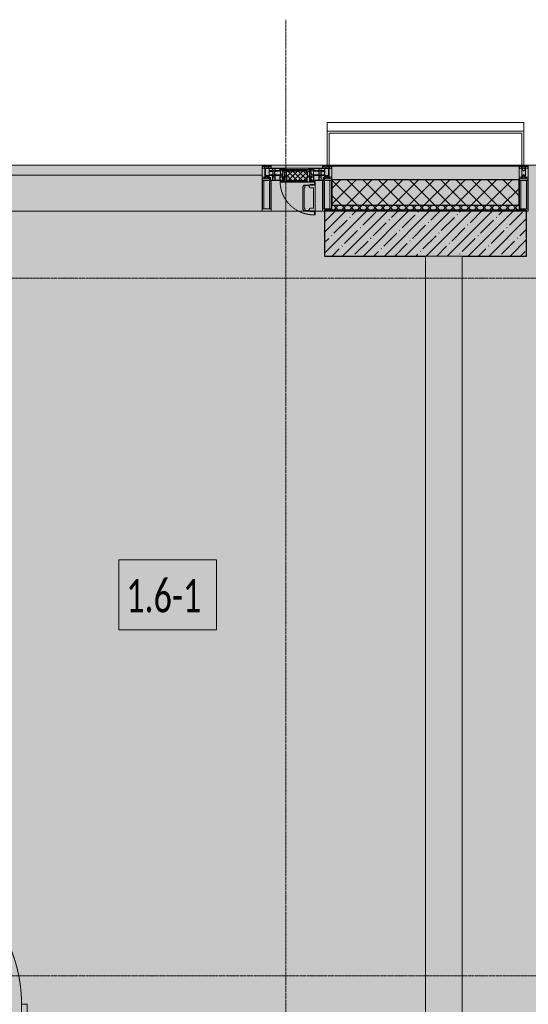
# Model space of a CAD drawing. Header units: millimetres. Extents: x -84210938 to 7466299, y -86687 to 22081.
# Tile 205 of 256: x 68068 to 70838, y -23854 to -18492. Entities that reach past the tile are written whole.
import ezdxf

# ---------------------------------------------------------------- set-up
doc = ezdxf.new("R2010")
doc.units = ezdxf.units.MM
doc.linetypes.add('-D1-02х01', pattern=[3, 2, -1])
doc.linetypes.add('-D1d1-15x02', pattern=[19, 15, -2, 0, -2])
for name, color, linetype, lineweight in [('_0', 7, 'Continuous', 13), ('A-010-A_ROOM', 7, 'Continuous', 18), ('A-200-M_WALL', 7, 'Continuous', 5), ('A-200-M_WALL_PAT', 7, 'Continuous', 5), ('A-214-M_CURT_WALL', 7, 'Continuous', 5), ('A-215-M_CURT_PANEL', 7, 'Continuous', 5), ('A-280-M_COLUMN', 7, 'Continuous', 5), ('A-314-M_WINDOW', 7, 'Continuous', 5), ('A-325-M_DOOR', 7, 'Continuous', 5), ('S-280-M_COLUMN', 7, 'Continuous', 5), ('Z-060-M_DETAIL', 7, 'Continuous', 5), ('Оси', 7, 'Continuous', 5)]:
    doc.layers.add(name, color=color, linetype=linetype, lineweight=lineweight)
doc.styles.add('Calibri Light_2', font='Calibri light.ttf', dxfattribs={"width": 0.7, "height": 250})

# ---------------------------------------------------------------- blocks, each defined once
blk = doc.blocks.new('A_PAN_Створка - 383мм-V29-50_AS_Plan_23')
at = {"layer": 'A-215-M_CURT_PANEL'}
h = blk.add_hatch(dxfattribs=at)
h.set_pattern_fill('FP_27', color=256, style=0, pattern_type=2)
h.set_pattern_definition([(45, (-33400, -29695.019), (-14.142136, 14.142136), []), (135, (-33400, -29695.019), (-14.142136, -14.142136), [])])
h.paths.add_polyline_path([(53.6, -82.7), (54.6, -81.8), (54.6, -63.4), (57.2, -60.8), (57.2, -36.4), (54.9, -34.1), (54.5, -31.8), (-54.5, -31.8), (-54.9, -34.1), (-57.2, -36.4), (-57.2, -60.8), (-54.6, -63.4), (-53.6, -82.7), (-13.7, -82.7)])
at = {"layer": 'A-314-M_WINDOW'}
for p, q in [((-67.9, -17), (-171, -17)), ((-171, -17), (-171, -57)), ((-171, -18.5), (-153.5, -18.5)), ((-153.5, -18.5), (-152, -20)), ((-152, -20), (-152, -73.5)), ((-150.5, -17), (-150.5, -29.4)), ((-132.4, -18.6), (-150.5, -18.6)), ((-150.5, -29.4), (-132.4, -29.4)), ((-150.5, -33.6), (-150.5, -68)), ((-136.3, -33.6), (-150.5, -33.6)), ((-136.4, -52.4), (-150.5, -52.4)), ((-137.2, -31), (-135.8, -35)), ((-132.5, -31), (-137.2, -31)), ((-137.2, -54.8), (-135.8, -50.8)), ((-132.1, -36.8), (-135.8, -35)), ((-132.1, -49), (-135.8, -50.8)), ((-132.5, -31.9), (-133.4, -33.7)), ((-133.4, -33.7), (-130.1, -35.3)), ((-133.4, -52), (-130.1, -50.4)), ((-132.5, -53.8), (-133.4, -52)), ((-132.5, -31.9), (-132.5, -31)), ((-132.4, -29.4), (-132.4, -18.6)), ((-132.1, -49), (-132.1, -36.8)), ((-131, -18.2), (-131, -29.5)), ((-120.8, -18.2), (-131, -18.2)), ((-131, -29.5), (-120.8, -29.5)), ((-131, -30.9), (-131, -33)), ((-120.8, -30.9), (-131, -30.9)), ((-129.4, -34.6), (-131, -33)), ((-129.4, -51.1), (-131, -52.7)), ((-131, -55.1), (-131, -52.7)), ((-130.1, -35.3), (-129.4, -34.6)), ((-130.1, -35.3), (-130.1, -50.4)), ((-130.1, -50.4), (-129.4, -51.1)), ((-122.4, -34.6), (-120.8, -33)), ((-121.7, -35.3), (-122.4, -34.6)), ((-121.7, -50.4), (-122.4, -51.1)), ((-122.4, -51.1), (-120.8, -52.7)), ((-118.4, -33.7), (-121.7, -35.3)), ((-121.7, -35.3), (-121.7, -50.4)), ((-118.4, -52), (-121.7, -50.4)), ((-120.8, -18.2), (-120.8, -29.5)), ((-120.8, -30.9), (-120.8, -33)), ((-120.8, -55.1), (-120.8, -52.7)), ((-119.7, -36.8), (-115.9, -35)), ((-119.7, -49), (-119.7, -36.8)), ((-119.7, -49), (-115.9, -50.8)), ((-119.3, -18.6), (-92.5, -18.6)), ((-119.3, -29.4), (-119.3, -18.6)), ((-92.5, -29.4), (-119.3, -29.4)), ((-119.3, -31), (-114.6, -31)), ((-119.3, -31.9), (-119.3, -31)), ((-119.3, -31.9), (-118.4, -33.7)), ((-119.3, -53.8), (-118.4, -52)), ((-114.6, -31), (-115.9, -35)), ((-114.6, -54.8), (-115.9, -50.8)), ((-94.1, -33.5), (-115.4, -33.5)), ((-94.1, -52.5), (-115.3, -52.5)), ((-89.9, -35.1), (-94.1, -33.5)), ((-89.9, -50.9), (-94.1, -52.5)), ((-92.5, -18.6), (-92.5, -29.4)), ((-90.8, -18.5), (-90.8, -29.4)), ((-87.3, -18.5), (-90.8, -18.5)), ((-90.8, -29.4), (-85.9, -29.4)), ((-89.9, -32.5), (-89.9, -35.1)), ((-85.9, -32.5), (-89.9, -32.5)), ((-89.9, -35.1), (-89.9, -50.9)), ((-89.9, -52.2), (-89.9, -50.9)), ((-89.9, -52.2), (-88.6, -53.5)), ((-85.9, -53.5), (-88.6, -53.5)), ((-87.3, -20.4), (-87.3, -18.5)), ((-87.3, -20.4), (-87.3, -21.9)), ((-84.8, -20.4), (-87.3, -20.4)), ((-87.3, -21.9), (-85.9, -21.9)), ((-85.9, -18.2), (-85.9, -20.4)), ((-75.9, -18.2), (-85.9, -18.2)), ((-85.9, -21.9), (-85.9, -29.4)), ((-85.9, -29.4), (-85.9, -32.5)), ((-85.9, -53.5), (-78, -45.6)), ((-85.9, -56.6), (-85.9, -53.5)), ((-83.4, -20.4), (-84.8, -20.4)), ((-70, -33.8), (-83.4, -20.4)), ((-78, -84), (-78, -23.5)), ((-78, -23.5), (-67.9, -23.5)), ((-78, -36.8), (-70, -36.8)), ((-78, -45.6), (-78, -36.8)), ((-75.9, -21.5), (-75.9, -18.2)), ((-75.9, -21.5), (-75.9, -23.5)), ((-74.9, -21.5), (-75.9, -21.5)), ((-75.9, -23.5), (-73, -23.5)), ((-74.9, -17.9), (-74.9, -21.5)), ((-68.9, -17.9), (-74.9, -17.9)), ((-67.2, -29.3), (-73, -23.5)), ((-61.4, -23.5), (-70, -32.1)), ((-70, -32.1), (-70, -62.5)), ((-70, -36.8), (-70, -33.8)), ((-68.9, -21.5), (-68.9, -17.9)), ((-67.9, -21.5), (-68.9, -21.5)), ((67.9, -17), (-67.9, -17)), ((-61.4, -23.5), (-67.9, -17)), ((-67.9, -17), (-67.9, -23.5)), ((-67.9, -17), (67.9, -17)), ((-67.9, -21.5), (-67.9, -23.5)), ((-67.9, -23.5), (-64.6, -26.8)), ((-67.9, -23.5), (-64.6, -26.8)), ((-64.6, -26.8), (-67.2, -29.3)), ((-64.6, -26.8), (-61.4, -23.5)), ((61.4, -23.5), (-61.4, -23.5)), ((67.9, -17), (61.4, -23.5)), ((70, -32.1), (61.4, -23.5)), ((61.4, -23.5), (64.6, -26.8)), ((67.9, -23.5), (64.6, -26.8)), ((64.6, -26.8), (67.9, -23.5)), ((64.6, -26.8), (67.2, -29.3)), ((67.2, -29.3), (73, -23.5)), ((67.9, -23.5), (67.9, -17)), ((171, -17), (67.9, -17)), ((67.9, -21.5), (67.9, -23.5)), ((67.9, -21.5), (68.9, -21.5)), ((67.9, -23.5), (78, -23.5)), ((68.9, -17.9), (74.9, -17.9)), ((68.9, -21.5), (68.9, -17.9)), ((70, -33.8), (83.4, -20.4)), ((70, -62.5), (70, -32.1)), ((70, -36.8), (70, -33.8)), ((78, -36.8), (70, -36.8)), ((75.9, -23.5), (73, -23.5)), ((74.9, -17.9), (74.9, -21.5)), ((74.9, -21.5), (75.9, -21.5)), ((75.9, -18.2), (85.9, -18.2)), ((75.9, -21.5), (75.9, -18.2)), ((75.9, -21.5), (75.9, -23.5)), ((78, -23.5), (78, -84)), ((78, -45.6), (78, -36.8)), ((85.9, -53.5), (78, -45.6)), ((83.4, -20.4), (84.8, -20.4)), ((84.8, -20.4), (87.3, -20.4)), ((85.9, -18.2), (85.9, -20.4)), ((85.9, -21.9), (85.9, -29.4)), ((87.3, -21.9), (85.9, -21.9)), ((85.9, -29.4), (85.9, -32.5)), ((90.8, -29.4), (85.9, -29.4)), ((85.9, -32.5), (89.9, -32.5)), ((85.9, -53.5), (88.6, -53.5)), ((85.9, -56.6), (85.9, -53.5)), ((87.3, -18.5), (90.8, -18.5)), ((87.3, -20.4), (87.3, -18.5)), ((87.3, -20.4), (87.3, -21.9)), ((89.9, -52.2), (88.6, -53.5)), ((89.9, -32.5), (89.9, -35.1)), ((89.9, -35.1), (94.1, -33.5)), ((89.9, -35.1), (89.9, -50.9)), ((89.9, -50.9), (94.1, -52.5)), ((89.9, -52.2), (89.9, -50.9)), ((90.8, -18.5), (90.8, -29.4)), ((92.5, -18.6), (92.5, -29.4)), ((119.3, -18.6), (92.5, -18.6)), ((92.5, -29.4), (119.3, -29.4)), ((94.1, -33.5), (115.4, -33.5)), ((94.1, -52.5), (115.3, -52.5)), ((114.6, -31), (115.9, -35)), ((119.3, -31), (114.6, -31)), ((114.6, -54.8), (115.9, -50.8)), ((119.7, -36.8), (115.9, -35)), ((119.7, -49), (115.9, -50.8)), ((119.3, -31.9), (118.4, -33.7)), ((118.4, -33.7), (121.7, -35.3)), ((118.4, -52), (121.7, -50.4)), ((119.3, -53.8), (118.4, -52)), ((119.3, -29.4), (119.3, -18.6)), ((119.3, -31.9), (119.3, -31)), ((119.7, -49), (119.7, -36.8)), ((120.8, -18.2), (120.8, -29.5)), ((120.8, -18.2), (131, -18.2)), ((131, -29.5), (120.8, -29.5)), ((120.8, -30.9), (120.8, -33)), ((120.8, -30.9), (131, -30.9)), ((122.4, -34.6), (120.8, -33)), ((122.4, -51.1), (120.8, -52.7)), ((120.8, -55.1), (120.8, -52.7)), ((121.7, -35.3), (122.4, -34.6)), ((121.7, -35.3), (121.7, -50.4)), ((121.7, -50.4), (122.4, -51.1)), ((129.4, -34.6), (131, -33)), ((130.1, -35.3), (129.4, -34.6)), ((130.1, -50.4), (129.4, -51.1)), ((129.4, -51.1), (131, -52.7)), ((133.4, -33.7), (130.1, -35.3)), ((130.1, -35.3), (130.1, -50.4)), ((133.4, -52), (130.1, -50.4)), ((131, -18.2), (131, -29.5)), ((131, -30.9), (131, -33)), ((131, -55.1), (131, -52.7)), ((132.1, -36.8), (135.8, -35)), ((132.1, -49), (132.1, -36.8)), ((132.1, -49), (135.8, -50.8)), ((132.4, -18.6), (150.5, -18.6)), ((132.4, -29.4), (132.4, -18.6)), ((150.5, -29.4), (132.4, -29.4)), ((132.5, -31), (137.2, -31)), ((132.5, -31.9), (132.5, -31)), ((132.5, -31.9), (133.4, -33.7)), ((132.5, -53.8), (133.4, -52)), ((137.2, -31), (135.8, -35)), ((137.2, -54.8), (135.8, -50.8)), ((136.3, -33.6), (150.5, -33.6)), ((136.4, -52.4), (150.5, -52.4)), ((150.5, -17), (150.5, -29.4)), ((150.5, -33.6), (150.5, -68)), ((153.5, -18.5), (152, -20)), ((152, -20), (152, -73.5)), ((171, -18.5), (153.5, -18.5)), ((171, -57), (171, -17)), ((-171, -55.5), (-152, -55.5)), ((-171, -57), (-156, -57)), ((-153, -60), (-153, -73.5)), ((-153, -73.5), (-150, -73.5)), ((-150.5, -56.6), (-132.4, -56.6)), ((-150.5, -68), (-143.5, -68)), ((-150.5, -69.5), (-150.5, -73.5)), ((-145, -69.5), (-150.5, -69.5)), ((-150, -73.5), (-150, -84)), ((-150, -84), (-78, -84)), ((-148.5, -81), (-148.5, -82.5)), ((-143.5, -81), (-148.5, -81)), ((-148.5, -82.5), (-132.4, -82.5)), ((-145, -69.5), (-145, -79.5)), ((-143.5, -68), (-143.5, -81)), ((-132.5, -54.8), (-137.2, -54.8)), ((-132.5, -53.8), (-132.5, -54.8)), ((-132.4, -56.6), (-132.4, -82.5)), ((-120.8, -55.1), (-131, -55.1)), ((-131, -56.5), (-131, -62.6)), ((-131, -56.5), (-120.8, -56.5)), ((-120.8, -62.6), (-131, -62.6)), ((-131, -64.6), (-120.8, -64.6)), ((-131, -82.5), (-131, -64.6)), ((-131, -82.5), (-120.8, -82.5)), ((-120.8, -56.5), (-120.8, -62.6)), ((-120.8, -82.5), (-120.8, -64.6)), ((-119.3, -53.8), (-119.3, -54.8)), ((-119.3, -54.8), (-114.6, -54.8)), ((-119.3, -56.6), (-119.3, -82.5)), ((-92.5, -56.6), (-119.3, -56.6)), ((-119.3, -82.5), (-92.5, -82.5)), ((-92.5, -56.6), (-92.5, -82.5)), ((-73.9, -87.5), (-91.5, -87.5)), ((-91.5, -87.5), (-91.5, -92)), ((-91.5, -92), (91.5, -92)), ((-90.8, -56.6), (-85.9, -56.6)), ((-90.8, -62.7), (-90.8, -56.6)), ((-80.4, -62.7), (-90.8, -62.7)), ((-90.8, -64.6), (-90.8, -82.5)), ((-80.1, -64.6), (-90.8, -64.6)), ((-90.8, -82.5), (-79.5, -82.5)), ((-78, -84), (-85, -84)), ((-85, -84), (-85, -87.5)), ((-85, -87.5), (-78, -87.5)), ((-80.4, -61.1), (-80.4, -62.7)), ((-78, -61.1), (-80.4, -61.1)), ((-80.1, -66.1), (-80.1, -64.6)), ((-78, -66.1), (-80.1, -66.1)), ((-79.5, -80.6), (-78, -80.6)), ((-79.5, -82.5), (-79.5, -80.6)), ((-78, -66.1), (-78, -61.1)), ((-78, -87.5), (-78, -84)), ((-78, -84), (-73.9, -84)), ((-70, -62.5), (-73.9, -62.5)), ((-73.9, -62.5), (-73.9, -87.5)), ((73.9, -62.5), (70, -62.5)), ((73.9, -87.5), (73.9, -62.5)), ((73.9, -84), (78, -84)), ((91.5, -87.5), (73.9, -87.5)), ((78, -61.1), (80.4, -61.1)), ((78, -66.1), (78, -61.1)), ((78, -66.1), (80.1, -66.1)), ((79.5, -80.6), (78, -80.6)), ((78, -87.5), (78, -84)), ((78, -84), (85, -84)), ((78, -84), (150, -84)), ((85, -87.5), (78, -87.5)), ((79.5, -82.5), (79.5, -80.6)), ((90.8, -82.5), (79.5, -82.5)), ((80.1, -64.6), (90.8, -64.6)), ((80.1, -66.1), (80.1, -64.6)), ((80.4, -61.1), (80.4, -62.7)), ((80.4, -62.7), (90.8, -62.7)), ((85, -84), (85, -87.5)), ((90.8, -56.6), (85.9, -56.6)), ((90.8, -62.7), (90.8, -56.6)), ((90.8, -64.6), (90.8, -82.5)), ((91.5, -92), (91.5, -87.5)), ((92.5, -56.6), (119.3, -56.6)), ((92.5, -56.6), (92.5, -82.5)), ((119.3, -82.5), (92.5, -82.5)), ((119.3, -54.8), (114.6, -54.8)), ((119.3, -53.8), (119.3, -54.8)), ((119.3, -56.6), (119.3, -82.5)), ((120.8, -55.1), (131, -55.1)), ((120.8, -56.5), (120.8, -62.6)), ((131, -56.5), (120.8, -56.5)), ((120.8, -62.6), (131, -62.6)), ((120.8, -82.5), (120.8, -64.6)), ((131, -64.6), (120.8, -64.6)), ((131, -82.5), (120.8, -82.5)), ((131, -56.5), (131, -62.6)), ((131, -82.5), (131, -64.6)), ((150.5, -56.6), (132.4, -56.6)), ((132.4, -56.6), (132.4, -82.5)), ((148.5, -82.5), (132.4, -82.5)), ((132.5, -53.8), (132.5, -54.8)), ((132.5, -54.8), (137.2, -54.8)), ((143.5, -68), (143.5, -81)), ((150.5, -68), (143.5, -68)), ((143.5, -81), (148.5, -81)), ((145, -69.5), (150.5, -69.5)), ((145, -69.5), (145, -79.5)), ((148.5, -81), (148.5, -82.5)), ((150, -84), (150, -73.5)), ((150, -73.5), (153, -73.5)), ((150.5, -69.5), (150.5, -73.5)), ((171, -55.5), (152, -55.5)), ((153, -73.5), (153, -60)), ((156, -57), (171, -57))]:
    blk.add_line(p, q, dxfattribs=at)
for centre, start, end in [((-156, -60), 0, 90), ((156, -60), 90, 180)]:
    blk.add_arc(centre, 3, start, end, dxfattribs=at)
at = {"layer": 'A-314-M_WINDOW', "linetype": '-D1-02х01'}
blk.add_arc((91.4, -87.5), 183, 181.4091, 271.1445, dxfattribs=at)
at = {"layer": 'Z-060-M_DETAIL'}
for p, q in [((-70, -32.1), (-61.4, -23.5)), ((-70, -62.5), (-70, -32.1)), ((-67.8, -38.3), (-65.7, -37.4)), ((-67.8, -55.7), (-67.8, -38.3)), ((-65.7, -37.4), (-60.8, -34.7)), ((61.4, -23.5), (-61.4, -23.5)), ((-60.8, -34.7), (-57.3, -35.9)), ((-55.2, -33.8), (-57.3, -35.9)), ((-54.9, -34.1), (-57.2, -36.4)), ((-57.2, -36.4), (-57.2, -60.8)), ((-55.2, -33.8), (-54.8, -31.5)), ((-54.9, -25.8), (-53.9, -24.8)), ((-54.9, -29.5), (-54.9, -25.8)), ((-53.9, -30.5), (-54.9, -29.5)), ((-54.5, -31.8), (-54.9, -34.1)), ((0, -31.5), (-54.8, -31.5)), ((54.5, -31.8), (-54.5, -31.8)), ((-53.9, -24.8), (53.9, -24.8)), ((53.9, -30.5), (-53.9, -30.5)), ((0, -31.5), (54.8, -31.5)), ((54.9, -25.8), (53.9, -24.8)), ((53.9, -30.5), (54.9, -29.5)), ((54.9, -34.1), (54.5, -31.8)), ((55.2, -33.8), (54.8, -31.5)), ((54.9, -29.5), (54.9, -25.8)), ((57.2, -36.4), (54.9, -34.1)), ((55.2, -33.8), (57.3, -35.9)), ((57.2, -60.8), (57.2, -36.4)), ((60.8, -34.7), (57.3, -35.9)), ((65.7, -37.4), (60.8, -34.7)), ((70, -32.1), (61.4, -23.5)), ((67.8, -38.3), (65.7, -37.4)), ((67.8, -55.7), (67.8, -38.3)), ((70, -62.5), (70, -32.1)), ((-91.5, -87.5), (-73.9, -87.5)), ((-91.5, -92), (-91.5, -87.5)), ((-91.5, -92), (91.5, -92)), ((-83.4, -90.3), (-83.4, -87.5)), ((-83.4, -90.3), (-69.4, -90.3)), ((-73.9, -62.5), (-70, -62.5)), ((-73.9, -87.5), (-73.9, -62.5)), ((-69.4, -66.5), (-73.9, -66.5)), ((-73.9, -81.5), (-69.4, -81.5)), ((-69.4, -85.5), (-73.9, -85.5)), ((-69.4, -81.5), (-69.4, -66.5)), ((-69.4, -90.3), (-69.4, -85.5)), ((-61.7, -62.5), (-67.9, -62.5)), ((-67.9, -62.5), (-67.9, -89.3)), ((-67.9, -89.3), (-66.9, -90.3)), ((-66, -56.5), (-67.8, -55.7)), ((-66.9, -90.3), (-57.4, -90.3)), ((-66, -56.5), (-62, -59.1)), ((-62, -59.1), (-60.7, -61)), ((-61.7, -64.9), (-61.7, -62.5)), ((-60.1, -67.7), (-61.7, -64.9)), ((-60.7, -61), (-57.4, -61)), ((-56.4, -67.7), (-60.1, -67.7)), ((-57.4, -61), (-54.9, -63.5)), ((-57.4, -90.3), (-56.4, -89.4)), ((-57.2, -60.8), (-54.6, -63.4)), ((-56.4, -89.4), (-56.4, -67.7)), ((-54.9, -63.5), (-54.9, -81.9)), ((-54.9, -81.9), (-53.8, -83)), ((-54.9, -85.6), (-53.9, -84.6)), ((-54.9, -89.3), (-54.9, -85.6)), ((-53.9, -90.3), (-54.9, -89.3)), ((-54.6, -63.4), (-54.6, -81.8)), ((-54.6, -81.8), (-53.6, -82.7)), ((-53.9, -84.6), (53.9, -84.6)), ((53.9, -90.3), (-53.9, -90.3)), ((53.8, -83), (-53.8, -83)), ((-53.6, -82.7), (53.6, -82.7)), ((53.6, -82.7), (54.6, -81.8)), ((54.9, -81.9), (53.8, -83)), ((54.9, -85.6), (53.9, -84.6)), ((53.9, -90.3), (54.9, -89.3)), ((54.6, -63.4), (57.2, -60.8)), ((54.6, -81.8), (54.6, -63.4)), ((57.4, -61), (54.9, -63.5)), ((54.9, -63.5), (54.9, -81.9)), ((54.9, -89.3), (54.9, -85.6)), ((56.4, -67.7), (60.1, -67.7)), ((56.4, -89.4), (56.4, -67.7)), ((57.4, -90.3), (56.4, -89.4)), ((60.7, -61), (57.4, -61)), ((66.9, -90.3), (57.4, -90.3)), ((60.1, -67.7), (61.7, -64.9)), ((62, -59.1), (60.7, -61)), ((61.7, -62.5), (67.9, -62.5)), ((61.7, -64.9), (61.7, -62.5)), ((66, -56.5), (62, -59.1)), ((66, -56.5), (67.8, -55.7)), ((67.9, -89.3), (66.9, -90.3)), ((67.9, -62.5), (67.9, -89.3)), ((69.4, -66.5), (73.9, -66.5)), ((69.4, -81.5), (69.4, -66.5)), ((73.9, -81.5), (69.4, -81.5)), ((69.4, -85.5), (73.9, -85.5)), ((69.4, -90.3), (69.4, -85.5)), ((83.4, -90.3), (69.4, -90.3)), ((73.9, -62.5), (70, -62.5)), ((73.9, -87.5), (73.9, -62.5)), ((91.5, -87.5), (73.9, -87.5)), ((83.4, -90.3), (83.4, -87.5)), ((91.5, -92), (91.5, -87.5))]:
    blk.add_line(p, q, dxfattribs=at)
at = {"layer": 'Z-060-M_DETAIL', "color": 9, "true_color": 0xc8c8c8}
for p, q in [((70.1, -105.1), (70.1, -109)), ((95.1, -105.1), (70.1, -105.1)), ((74.1, -109.6), (74.1, -105.1)), ((89.1, -105.1), (89.1, -109.6)), ((93.1, -109.6), (93.1, -105.1)), ((95.1, -87.5), (95.1, -105.1)), ((99.6, -87.5), (95.1, -87.5)), ((97.9, -95.6), (95.1, -95.6)), ((97.9, -95.6), (97.9, -109.6)), ((99.6, -270.5), (99.6, -87.5)), ((39.7, -109), (31.1, -117.6)), ((31.1, -117.6), (31.1, -240.4)), ((41.4, -123.8), (39.1, -124.2)), ((39.1, -179), (39.1, -124.2)), ((70.1, -109), (39.7, -109)), ((41.4, -123.8), (43.5, -121.7)), ((45, -113.3), (42.3, -118.2)), ((42.3, -118.2), (43.5, -121.7)), ((45.9, -111.2), (45, -113.3)), ((63.3, -111.2), (45.9, -111.2)), ((64.1, -113), (63.3, -111.2)), ((64.1, -113), (66.7, -117)), ((66.7, -117), (68.6, -118.3)), ((68.6, -118.3), (68.6, -121.6)), ((68.6, -121.6), (71.1, -124.1)), ((71.1, -124.1), (89.5, -124.1)), ((89.1, -109.6), (74.1, -109.6)), ((89.5, -124.1), (90.6, -125.2)), ((90.6, -125.2), (90.6, -232.8)), ((97.9, -109.6), (93.1, -109.6)), ((39.1, -179), (39.1, -233.8)), ((39.7, -249), (31.1, -240.4)), ((41.4, -234.2), (39.1, -233.8)), ((70.1, -249), (39.7, -249)), ((41.4, -234.2), (43.5, -236.3)), ((42.3, -239.8), (43.5, -236.3)), ((45, -244.7), (42.3, -239.8)), ((45.9, -246.8), (45, -244.7)), ((63.3, -246.8), (45.9, -246.8)), ((64.1, -245), (63.3, -246.8)), ((64.1, -245), (66.7, -241)), ((66.7, -241), (68.6, -239.7)), ((68.6, -236.4), (71.1, -233.9)), ((68.6, -239.7), (68.6, -236.4)), ((70.1, -252.9), (70.1, -249)), ((95.1, -252.9), (70.1, -252.9)), ((71.1, -233.9), (89.5, -233.9)), ((74.1, -248.4), (74.1, -252.9)), ((89.1, -248.4), (74.1, -248.4)), ((89.1, -252.9), (89.1, -248.4)), ((89.5, -233.9), (90.6, -232.8)), ((93.1, -248.4), (93.1, -252.9)), ((97.9, -248.4), (93.1, -248.4)), ((95.1, -270.5), (95.1, -252.9)), ((97.9, -262.4), (95.1, -262.4)), ((97.9, -262.4), (97.9, -248.4)), ((99.6, -270.5), (95.1, -270.5))]:
    blk.add_line(p, q, dxfattribs=at)
blk = doc.blocks.new('Rectangular Mullion - 50Wx250H-2623690-50_AS_Plan_23')
at = {"layer": 'Z-060-M_DETAIL'}
for p, q in [((-25, 65.2), (-25, 250)), ((-25, 250), (0, 250)), ((-23, 237.3), (0, 237.3)), ((-23, 237.3), (-23, 73.6)), ((-14.9, 84), (-14.9, 237.3)), ((25, 250), (0, 250)), ((23, 237.3), (0, 237.3)), ((14.9, 84), (14.9, 237.3)), ((23, 237.3), (23, 84)), ((25, 84), (25, 250)), ((-14, 65.2), (-25, 65.2)), ((0, 84), (-23, 84)), ((-0.5, 73.6), (-23, 73.6)), ((-14, 71.3), (-14, 65.2)), ((-10, 71.3), (-14, 71.3)), ((-10, 53), (-10, 71.3)), ((-8.7, 53), (-7, 54.7)), ((-7, 65.2), (-5.9, 67.3)), ((-7, 65.2), (-7, 54.7)), ((-4.1, 67.3), (-5.9, 67.3)), ((-4.1, 67.3), (-2.9, 65.1)), ((-2.9, 65.1), (-2.9, 57)), ((0, 84), (15, 84)), ((0.5, 73.6), (15, 73.6)), ((4.1, 67.3), (2.9, 65.1)), ((2.9, 65.1), (2.9, 57)), ((4.1, 67.3), (5.9, 67.3)), ((7, 65.2), (5.9, 67.3)), ((7, 65.2), (7, 57)), ((10, 71.3), (12, 71.3)), ((10, 57.4), (10, 71.3)), ((-23.8, 14.6), (-25, 14.2)), ((-25, 0), (-25, 14.2)), ((-22.3, 17), (-23.8, 17)), ((-23.8, 17), (-23.8, 14.6)), ((-22.5, 10.6), (-23.8, 14.6)), ((-22.5, 10.6), (-23.7, 9.9)), ((-23.7, 1.3), (-23.7, 9.9)), ((-23.7, 1.3), (-11.8, 1.3)), ((-23.2, 10.2), (-22.5, 8)), ((-22.5, 8), (-22.5, 4.5)), ((-21.3, 4.5), (-22.5, 4.5)), ((-22.3, 17), (-22.3, 16)), ((-22.3, 16), (-21.3, 16)), ((-19, 17.6), (-21.3, 16)), ((-21.3, 4.5), (-21.3, 6.5)), ((-21.3, 6.5), (-14.2, 6.5)), ((-18.4, 16.6), (-19, 17.6)), ((-7.4, 16.6), (-18.4, 16.6)), ((-14.2, 6.5), (-14.2, 4.5)), ((-13.2, 4.5), (-14.2, 4.5)), ((-13.2, 4.5), (-12.2, 7.2)), ((-12.7, 7.6), (-11.3, 11.4)), ((-12.7, 7.6), (-11.8, 6.9)), ((-12.2, 9), (-12.2, 14.8)), ((-12.2, 14.8), (0, 14.8)), ((-11.8, 1.3), (-11.8, 6.9)), ((-10.5, 11.2), (-11.3, 11.4)), ((-10.5, 1.5), (-10.5, 11.2)), ((-4.8, 1.5), (-10.5, 1.5)), ((-8.7, 53), (-10, 53)), ((-10, 53), (-10, 17)), ((-10, 17), (-7.5, 17)), ((-8.5, 23), (-6, 25.5)), ((-8.5, 18.5), (-8.5, 23)), ((-7.5, 18.5), (-8.5, 18.5)), ((-7.5, 17), (-7.5, 18.5)), ((-7.4, 18), (-7.4, 16.6)), ((-6, 18), (-7.4, 18)), ((0, 8), (-4.8, 8)), ((-4.8, 1.5), (-4.8, 8)), ((-2.6, 16.8), (0, 16.8)), ((2.6, 16.8), (0, 16.8)), ((0, 14.8), (0, 16.8)), ((0, 14.8), (0, 16.8)), ((12.2, 14.8), (0, 14.8)), ((0, 0), (0, 8)), ((0, 8), (4.8, 8)), ((0, 0), (0, 8)), ((4.8, 1.5), (4.8, 8)), ((4.8, 1.5), (10.5, 1.5)), ((7.4, 16.6), (18.4, 16.6)), ((10.5, 11.2), (11.3, 11.4)), ((10.5, 1.5), (10.5, 11.2)), ((12.7, 7.6), (11.3, 11.4)), ((12.7, 7.6), (11.8, 6.9)), ((11.8, 1.3), (11.8, 6.9)), ((23.7, 1.3), (11.8, 1.3)), ((12.2, 9), (12.2, 14.8)), ((13.2, 4.5), (12.2, 7.2)), ((13.2, 4.5), (14.2, 4.5)), ((21.3, 6.5), (14.2, 6.5)), ((14.2, 6.5), (14.2, 4.5)), ((19.9, 17), (21.3, 16)), ((22.3, 16), (21.3, 16)), ((21.3, 4.5), (21.3, 6.5)), ((21.3, 4.5), (22.5, 4.5)), ((22.3, 17), (22.3, 16)), ((22.5, 10.6), (23.8, 14.6)), ((22.5, 10.6), (23.7, 9.9)), ((23.2, 10.2), (22.5, 8)), ((22.5, 8), (22.5, 4.5)), ((23.7, 1.3), (23.7, 9.9)), ((23.8, 17), (23.8, 14.6)), ((23.8, 14.6), (25, 14.2)), ((25, 0), (25, 14.2)), ((-25, 0), (0, 0)), ((25, 0), (0, 0))]:
    blk.add_line(p, q, dxfattribs=at)
for centre, start, end in [((-0.5, 73.1), 360, 90), ((0.5, 73.1), 90, 180)]:
    blk.add_arc(centre, 0.5, start, end, dxfattribs=at)
blk = doc.blocks.new('Rectangular Mullion - R_StandardFrame_50Wx250H-4437900-50_AS_Plan_23')
at = {"layer": 'A-214-M_CURT_WALL', "lineweight": 9}
for p, q in [((-25, 0), (-25, 250)), ((-25, 250), (25, 250)), ((25, 250), (25, 84)), ((25, 0), (-25, 0)), ((25, 17), (25, 0))]:
    blk.add_line(p, q, dxfattribs=at)
blk = doc.blocks.new('Rectangular Mullion - 50Wx250H-V7-50_AS_Plan_23')
at = {"layer": 'Z-060-M_DETAIL'}
for p, q in [((-25, 65.2), (-25, 250)), ((-25, 250), (0, 250)), ((-23, 237.3), (0, 237.3)), ((-23, 237.3), (-23, 73.6)), ((-14.9, 84), (-14.9, 237.3)), ((25, 250), (0, 250)), ((23, 237.3), (0, 237.3)), ((14.9, 84), (14.9, 237.3)), ((23, 237.3), (23, 73.6)), ((25, 65.2), (25, 250)), ((-14, 65.2), (-25, 65.2)), ((0, 84), (-23, 84)), ((-0.5, 73.6), (-23, 73.6)), ((-14, 71.3), (-14, 65.2)), ((-10, 71.3), (-14, 71.3)), ((-10, 53), (-10, 71.3)), ((-8.7, 53), (-7, 54.7)), ((-7, 65.2), (-5.9, 67.3)), ((-7, 65.2), (-7, 54.7)), ((-4.1, 67.3), (-5.9, 67.3)), ((-4.1, 67.3), (-2.9, 65.1)), ((-2.9, 65.1), (-2.9, 54.6)), ((-1.3, 53), (-2.9, 54.6)), ((0, 84), (23, 84)), ((0.5, 73.6), (23, 73.6)), ((1.3, 53), (2.9, 54.6)), ((4.1, 67.3), (2.9, 65.1)), ((2.9, 65.1), (2.9, 54.6)), ((4.1, 67.3), (5.9, 67.3)), ((7, 65.2), (5.9, 67.3)), ((7, 65.2), (7, 54.7)), ((8.7, 53), (7, 54.7)), ((10, 71.3), (14, 71.3)), ((10, 53), (10, 71.3)), ((14, 71.3), (14, 65.2)), ((14, 65.2), (25, 65.2)), ((-23.8, 14.6), (-25, 14.2)), ((-25, 0), (-25, 14.2)), ((-22.3, 17), (-23.8, 17)), ((-23.8, 17), (-23.8, 14.6)), ((-22.5, 10.6), (-23.8, 14.6)), ((-22.5, 10.6), (-23.7, 9.9)), ((-23.7, 1.3), (-23.7, 9.9)), ((-23.7, 1.3), (-11.8, 1.3)), ((-23.2, 10.2), (-22.5, 8)), ((-22.5, 8), (-22.5, 4.5)), ((-21.3, 4.5), (-22.5, 4.5)), ((-22.3, 17), (-22.3, 16)), ((-22.3, 16), (-21.3, 16)), ((-19, 17.6), (-21.3, 16)), ((-21.3, 4.5), (-21.3, 6.5)), ((-21.3, 6.5), (-14.2, 6.5)), ((-18.4, 16.6), (-19, 17.6)), ((-7.4, 16.6), (-18.4, 16.6)), ((-14.2, 6.5), (-14.2, 4.5)), ((-13.2, 4.5), (-14.2, 4.5)), ((-13.2, 4.5), (-12.2, 7.2)), ((-12.7, 7.6), (-11.3, 11.4)), ((-12.7, 7.6), (-11.8, 6.9)), ((-12.2, 9), (-12.2, 14.8)), ((-12.2, 14.8), (0, 14.8)), ((-11.8, 1.3), (-11.8, 6.9)), ((-10.5, 11.2), (-11.3, 11.4)), ((-10.5, 1.5), (-10.5, 11.2)), ((-4.8, 1.5), (-10.5, 1.5)), ((-8.7, 53), (-10, 53)), ((-10, 53), (-10, 17)), ((-10, 17), (-7.5, 17)), ((-8.5, 23), (-1.5, 30)), ((-8.5, 18.5), (-8.5, 23)), ((-7.5, 18.5), (-8.5, 18.5)), ((-7.5, 17), (-7.5, 18.5)), ((-7.4, 18), (-7.4, 16.6)), ((-2.6, 18), (-7.4, 18)), ((0, 8), (-4.8, 8)), ((-4.8, 1.5), (-4.8, 8)), ((-2.6, 18), (-2.6, 16.8)), ((-2.6, 16.8), (0, 16.8)), ((-1.5, 30), (0, 30)), ((0, 53), (-1.3, 53)), ((0, 53), (1.3, 53)), ((1.5, 30), (0, 30)), ((2.6, 16.8), (0, 16.8)), ((0, 14.8), (0, 16.8)), ((0, 14.8), (0, 16.8)), ((12.2, 14.8), (0, 14.8)), ((0, 0), (0, 8)), ((0, 8), (4.8, 8)), ((0, 0), (0, 8)), ((8.5, 23), (1.5, 30)), ((2.6, 18), (2.6, 16.8)), ((2.6, 18), (7.4, 18)), ((4.8, 1.5), (4.8, 8)), ((4.8, 1.5), (10.5, 1.5)), ((7.4, 18), (7.4, 16.6)), ((7.4, 16.6), (18.4, 16.6)), ((7.5, 18.5), (8.5, 18.5)), ((7.5, 17), (7.5, 18.5)), ((10, 17), (7.5, 17)), ((8.5, 18.5), (8.5, 23)), ((8.7, 53), (10, 53)), ((10, 53), (10, 17)), ((10.5, 11.2), (11.3, 11.4)), ((10.5, 1.5), (10.5, 11.2)), ((12.7, 7.6), (11.3, 11.4)), ((12.7, 7.6), (11.8, 6.9)), ((11.8, 1.3), (11.8, 6.9)), ((23.7, 1.3), (11.8, 1.3)), ((12.2, 9), (12.2, 14.8)), ((13.2, 4.5), (12.2, 7.2)), ((13.2, 4.5), (14.2, 4.5)), ((21.3, 6.5), (14.2, 6.5)), ((14.2, 6.5), (14.2, 4.5)), ((18.4, 16.6), (19, 17.6)), ((19, 17.6), (21.3, 16)), ((22.3, 16), (21.3, 16)), ((21.3, 4.5), (21.3, 6.5)), ((21.3, 4.5), (22.5, 4.5)), ((22.3, 17), (22.3, 16)), ((22.3, 17), (23.8, 17)), ((22.5, 10.6), (23.8, 14.6)), ((22.5, 10.6), (23.7, 9.9)), ((23.2, 10.2), (22.5, 8)), ((22.5, 8), (22.5, 4.5)), ((23.7, 1.3), (23.7, 9.9)), ((23.8, 17), (23.8, 14.6)), ((23.8, 14.6), (25, 14.2)), ((25, 0), (25, 14.2)), ((-25, 0), (0, 0)), ((25, 0), (0, 0))]:
    blk.add_line(p, q, dxfattribs=at)
for centre, start, end in [((-0.5, 73.1), 360, 90), ((0.5, 73.1), 90, 180)]:
    blk.add_arc(centre, 0.5, start, end, dxfattribs=at)
blk = doc.blocks.new('Rectangular Mullion - R_StandardFrame_50Wx250H-5530362-50_AS_Plan_23')
at = {"layer": 'A-214-M_CURT_WALL', "lineweight": 9}
for p, q in [((-25, 0), (-25, 250)), ((-25, 250), (25, 250)), ((25, 250), (25, 0)), ((25, 0), (-25, 0))]:
    blk.add_line(p, q, dxfattribs=at)
blk = doc.blocks.new('Rectangular Mullion - R_StandardFrame_50Wx250H-V30-50_AS_Plan_23')
at = {"layer": 'A-214-M_CURT_WALL'}
for p, q in [((23960, 29695), (24240, 29695)), ((23960, 29445), (24170.1, 29445)), ((24199.6, 29445), (24240, 29445))]:
    blk.add_line(p, q, dxfattribs=at)
blk = doc.blocks.new('Rectangular Mullion - 50Wx250H-V5-50_AS_Plan_23')
at = {"layer": 'Z-060-M_DETAIL'}
for p, q in [((-25, 84), (-25, 250)), ((-25, 250), (0, 250)), ((-23, 237.3), (0, 237.3)), ((-23, 237.3), (-23, 84)), ((-14.9, 84), (-14.9, 237.3)), ((25, 250), (0, 250)), ((23, 237.3), (0, 237.3)), ((14.9, 84), (14.9, 237.3)), ((23, 237.3), (23, 73.6)), ((25, 65.2), (25, 250)), ((0, 84), (-15, 84)), ((-0.5, 73.6), (-15, 73.6)), ((-10, 71.3), (-12, 71.3)), ((-10, 57.4), (-10, 71.3)), ((-7, 65.2), (-5.9, 67.3)), ((-7, 65.2), (-7, 57)), ((-4.1, 67.3), (-5.9, 67.3)), ((-4.1, 67.3), (-2.9, 65.1)), ((-2.9, 65.1), (-2.9, 57)), ((0, 84), (23, 84)), ((0.5, 73.6), (23, 73.6)), ((4.1, 67.3), (2.9, 65.1)), ((2.9, 65.1), (2.9, 57)), ((4.1, 67.3), (5.9, 67.3)), ((7, 65.2), (5.9, 67.3)), ((7, 65.2), (7, 54.7)), ((8.7, 53), (7, 54.7)), ((10, 71.3), (14, 71.3)), ((10, 53), (10, 71.3)), ((14, 71.3), (14, 65.2)), ((14, 65.2), (25, 65.2)), ((-23.8, 14.6), (-25, 14.2)), ((-25, 0), (-25, 14.2)), ((-23.8, 17), (-23.8, 14.6)), ((-22.5, 10.6), (-23.8, 14.6)), ((-22.5, 10.6), (-23.7, 9.9)), ((-23.7, 1.3), (-23.7, 9.9)), ((-23.7, 1.3), (-11.8, 1.3)), ((-23.2, 10.2), (-22.5, 8)), ((-22.5, 8), (-22.5, 4.5)), ((-21.3, 4.5), (-22.5, 4.5)), ((-22.3, 17), (-22.3, 16)), ((-22.3, 16), (-21.3, 16)), ((-19.9, 17), (-21.3, 16)), ((-21.3, 4.5), (-21.3, 6.5)), ((-21.3, 6.5), (-14.2, 6.5)), ((-7.4, 16.6), (-18.4, 16.6)), ((-14.2, 6.5), (-14.2, 4.5)), ((-13.2, 4.5), (-14.2, 4.5)), ((-13.2, 4.5), (-12.2, 7.2)), ((-12.7, 7.6), (-11.3, 11.4)), ((-12.7, 7.6), (-11.8, 6.9)), ((-12.2, 9), (-12.2, 14.8)), ((-12.2, 14.8), (0, 14.8)), ((-11.8, 1.3), (-11.8, 6.9)), ((-10.5, 11.2), (-11.3, 11.4)), ((-10.5, 1.5), (-10.5, 11.2)), ((-4.8, 1.5), (-10.5, 1.5)), ((0, 8), (-4.8, 8)), ((-4.8, 1.5), (-4.8, 8)), ((-2.6, 16.8), (0, 16.8)), ((2.6, 16.8), (0, 16.8)), ((0, 14.8), (0, 16.8)), ((0, 14.8), (0, 16.8)), ((12.2, 14.8), (0, 14.8)), ((0, 0), (0, 8)), ((0, 8), (4.8, 8)), ((0, 0), (0, 8)), ((4.8, 1.5), (4.8, 8)), ((4.8, 1.5), (10.5, 1.5)), ((8.5, 23), (6, 25.5)), ((6, 18), (7.4, 18)), ((7.4, 18), (7.4, 16.6)), ((7.4, 16.6), (18.4, 16.6)), ((7.5, 18.5), (8.5, 18.5)), ((7.5, 17), (7.5, 18.5)), ((10, 17), (7.5, 17)), ((8.5, 18.5), (8.5, 23)), ((8.7, 53), (10, 53)), ((10, 53), (10, 17)), ((10.5, 11.2), (11.3, 11.4)), ((10.5, 1.5), (10.5, 11.2)), ((12.7, 7.6), (11.3, 11.4)), ((12.7, 7.6), (11.8, 6.9)), ((11.8, 1.3), (11.8, 6.9)), ((23.7, 1.3), (11.8, 1.3)), ((12.2, 9), (12.2, 14.8)), ((13.2, 4.5), (12.2, 7.2)), ((13.2, 4.5), (14.2, 4.5)), ((21.3, 6.5), (14.2, 6.5)), ((14.2, 6.5), (14.2, 4.5)), ((18.4, 16.6), (19, 17.6)), ((19, 17.6), (21.3, 16)), ((22.3, 16), (21.3, 16)), ((21.3, 4.5), (21.3, 6.5)), ((21.3, 4.5), (22.5, 4.5)), ((22.3, 17), (22.3, 16)), ((22.3, 17), (23.8, 17)), ((22.5, 10.6), (23.8, 14.6)), ((22.5, 10.6), (23.7, 9.9)), ((23.2, 10.2), (22.5, 8)), ((22.5, 8), (22.5, 4.5)), ((23.7, 1.3), (23.7, 9.9)), ((23.8, 17), (23.8, 14.6)), ((23.8, 14.6), (25, 14.2)), ((25, 0), (25, 14.2)), ((-25, 0), (0, 0)), ((25, 0), (0, 0))]:
    blk.add_line(p, q, dxfattribs=at)
for centre, start, end in [((-0.5, 73.1), 360, 90), ((0.5, 73.1), 90, 180)]:
    blk.add_arc(centre, 0.5, start, end, dxfattribs=at)
blk = doc.blocks.new('Rectangular Mullion - R_StandardFrame_50Wx250H-V31-50_AS_Plan_23')
at = {"layer": 'A-214-M_CURT_WALL', "lineweight": 9}
for p, q in [((-25, 84), (-25, 250)), ((-25, 250), (25, 250)), ((25, 250), (25, 0)), ((-25, 0), (-25, 17)), ((25, 0), (-25, 0))]:
    blk.add_line(p, q, dxfattribs=at)
blk = doc.blocks.new('System Panel - A_PAN_Glass-4438214-50_AS_Plan_23')
at = {"layer": 'A-215-M_CURT_PANEL'}
for p, q in [((825, 0), (-825, 0)), ((-825, 0), (-825, -55)), ((825, -55), (825, 0)), ((-825, -55), (825, -55))]:
    blk.add_line(p, q, dxfattribs=at)
blk = doc.blocks.new('Rectangular Mullion - R_StandardFrame_50Wx250H-3736182-50_AS_Plan_23')
at = {"layer": 'A-214-M_CURT_WALL'}
blk.add_line((33210, 29445), (31560, 29445), dxfattribs=at)
blk = doc.blocks.new('RST_AR_KMN_R22_B1_FCD_rvt-1-50_AS_Plan_23')
at = {"layer": 'A-200-M_WALL_PAT'}
h = blk.add_hatch(dxfattribs=at)
h.set_pattern_fill('FP_8', color=256, style=0, pattern_type=2)
h.set_pattern_definition([(45, (0, 0), (-42.42641, 42.42641), []), (135, (0, 0), (-42.42641, -42.42641), [])])
h.paths.add_polyline_path([(34610, 29475), (34610, 29615), (33590, 29615), (33590, 29475), (34592.5, 29475)])
h = blk.add_hatch(dxfattribs=at)
h.set_pattern_fill('FP_7', color=256, style=0, pattern_type=2)
h.set_pattern_definition([(45, (0, 0), (-21.213203, 21.213203), []), (135, (0, 0), (-21.213203, -21.213203), [])])
h.paths.add_polyline_path([(34610, 29445), (34610, 29475), (33590, 29475), (33590, 29445), (34592.5, 29445)])
at = {"layer": 'A-200-M_WALL'}
for p, q in [((34610, 29695), (33590, 29695)), ((33590, 29695), (33590, 29690)), ((33590, 29690), (33590, 29615)), ((34610, 29690), (33590, 29690)), ((34610, 29690), (34610, 29695)), ((34610, 29615), (34610, 29690)), ((33590, 29475), (33590, 29445)), ((33590, 29445), (34610, 29445)), ((34610, 29445), (34610, 29475))]:
    blk.add_line(p, q, dxfattribs=at)
at = {"layer": 'A-200-M_WALL', "lineweight": 25}
for p, q in [((33590, 29615), (33590, 29475)), ((34610, 29615), (33590, 29615)), ((34610, 29475), (34610, 29615)), ((34610, 29475), (33590, 29475))]:
    blk.add_line(p, q, dxfattribs=at)
at = {"layer": 'A-280-M_COLUMN'}
for p, q in [((34635, 29927.8), (33565, 29927.8)), ((33565, 29880), (33565, 29927.8)), ((34635, 29927.8), (34635, 29880))]:
    blk.add_line(p, q, dxfattribs=at)
at = {"layer": 'A-280-M_COLUMN', "lineweight": 18}
for p, q in [((34635, 29880), (33565, 29880)), ((33565, 29880), (33565, 29695)), ((33575, 29695), (33575, 29870)), ((33575, 29870), (34625, 29870)), ((34625, 29870), (34625, 29695)), ((34635, 29695), (34635, 29880)), ((33565, 29695), (33575, 29695)), ((34625, 29695), (34635, 29695))]:
    blk.add_line(p, q, dxfattribs=at)
at = {"layer": 'A-214-M_CURT_WALL', "lineweight": 5, "extrusion": (0, 0, -1), "rotation": 180}
for name, p in [('Rectangular Mullion - 50Wx250H-2623690-50_AS_Plan_23', (-33235, 29695)), ('Rectangular Mullion - R_StandardFrame_50Wx250H-4437900-50_AS_Plan_23', (-33235, 29695)), ('Rectangular Mullion - 50Wx250H-V5-50_AS_Plan_23', (-33565, 29695)), ('Rectangular Mullion - R_StandardFrame_50Wx250H-V31-50_AS_Plan_23', (-33565, 29695)), ('Rectangular Mullion - 50Wx250H-V7-50_AS_Plan_23', (-34635, 29695)), ('Rectangular Mullion - R_StandardFrame_50Wx250H-5530362-50_AS_Plan_23', (-34635, 29695))]:
    blk.add_blockref(name, p, dxfattribs=at)
at = {"layer": 'A-214-M_CURT_WALL', "lineweight": 5}
for name, p in [('Rectangular Mullion - R_StandardFrame_50Wx250H-V30-50_AS_Plan_23', (9300, 0)), ('Rectangular Mullion - R_StandardFrame_50Wx250H-3736182-50_AS_Plan_23', (0, 0))]:
    blk.add_blockref(name, p, dxfattribs=at)
at = {"layer": 'A-215-M_CURT_PANEL', "lineweight": 5}
for name, p in [('System Panel - A_PAN_Glass-4438214-50_AS_Plan_23', (32385, 29695)), ('A_PAN_Створка - 383мм-V29-50_AS_Plan_23', (33400, 29695))]:
    blk.add_blockref(name, p, dxfattribs=at)
blk = doc.blocks.new('A_DOR_Door - INT_3_Single_900Wx2100H-8410769-50_AS_Plan_23')
at = {"layer": 'A-325-M_DOOR'}
for p, q in [((-400, 50), (-400, 850)), ((-400, 850), (-360, 850)), ((-400, 50), (-400, 850)), ((-360, 850), (-360, 50)), ((-430, 50), (-430, -20)), ((-400, 50), (-430, 50)), ((-360, 50), (-400, 50)), ((-400, -20), (-400, 50)), ((430, 50), (400, 50)), ((400, 50), (400, -20)), ((430, -20), (430, 50)), ((-430, -20), (-400, -20)), ((400, -20), (430, -20))]:
    blk.add_line(p, q, dxfattribs=at)
at = {"layer": 'A-325-M_DOOR', "linetype": '-D1-02х01'}
blk.add_arc((-400, 50), 800, 360, 90, dxfattribs=at)

msp = doc.modelspace()

# ---------------------------------------------------------------- hatches: boundary and pattern name
at = {"layer": '_0', "transparency": 33554534}
h = msp.add_hatch(color=252, dxfattribs=at)
h.dxf.hatch_style = 1
h.paths.add_polyline_path([(35428, -49734.4), (73878, -49734.4), (73878, -19284.4), (35428, -19284.4)])
h.paths.add_polyline_path([(44528, -41629.4), (44528, -34929.4), (49428, -34929.4), (49428, -36429.4), (51028, -36429.4), (51028, -30029.4), (49428, -30029.4), (49428, -30779.4), (42778, -30779.4), (42778, -28029.4), (44528, -28029.4), (44528, -27979.4), (45303, -27979.4), (45303, -27379.4), (47528, -27379.4), (47528, -27979.4), (53578, -27979.4), (53578, -27379.4), (55478, -27379.4), (55478, -27979.4), (64478, -27979.4), (64478, -26229.4), (67788, -26229.4), (67788, -28219.4), (66578, -28219.4), (66578, -30029.4), (62978, -30029.4), (62978, -30829.4), (59878, -30829.4), (59878, -30029.4), (58628, -30029.4), (58628, -38979.4), (59728, -38979.4), (59728, -38079.4), (62978, -38079.4), (62978, -38979.4), (66878, -38979.4), (66878, -41429.4), (64478, -41429.4), (64478, -41029.4), (59923, -41029.4), (59923, -41629.4), (57898, -41629.4), (57898, -41029.4), (47038, -41029.4), (47038, -41629.4)], flags=16)
at = {"layer": 'A-200-M_WALL_PAT'}
h = msp.add_hatch(dxfattribs=at)
h.set_pattern_fill('FP_1', color=256, style=0, pattern_type=2)
h.set_pattern_definition([(45, (36177.98, -48979.44), (-75.43415, 75.43415), [106.68, -17.78, 3.556, -17.78]), (45, (36177.98, -48904.05), (-75.43415, 75.43415), []), (50, (36177.98, -48979.44), (127.52922, -11.15758), [13.335, -146.685]), (355, (36177.98, -48979.44), (-24.66966, 133.74002), [10.668, -117.348]), (100.451, (36188.6, -48980.37), (102.85973, 122.58178), [11.333, -124.663]), (46.184, (36177.98, -48943.88), (189.75516, -29.43036), [20.002, -220.027]), (96.636, (36193.79, -48946.33), (166.1822, 173.1996), [17, -186.995]), (351.184, (36177.98, -48943.88), (166.1839, 173.1976), [16.002, -176.022]), (21, (36195.76, -48952.77), (106.13027, -71.58603), [13.335, -146.685]), (326, (36195.76, -48952.77), (43.26188, 128.93175), [10.668, -117.348]), (71.451, (36204.6, -48958.73), (149.39198, 57.34505), [11.333, -124.663]), (37.5, (36177.975, -48979.436), (2.16223, 59.188357), [3.353, -112.573, 3.353, -115.773, -117.792]), (37.5, (36177.975, -48979.436), (2.16223, 59.188357), [-235.052, 3.353, -114.44]), (7.5, (36177.975, -48979.436), (46.77386, 70.12615), [3.353, -64.567, 3.353, -109.906, -44.894]), (7.5, (36177.975, -48979.436), (46.77386, 70.12615), [-181.178, 3.353, -41.542]), (327.5, (36138.326, -48979.436), (94.91367, -4.010093), [3.353, -41.097, 3.353, -135.331, -184.023]), (327.5, (36138.326, -48979.436), (94.91367, -4.010093), [-183.134, 3.353, -180.67]), (317.5, (36120.55, -48979.44), (103.69057, 17.79882), [3.353, -54.432, 3.353, -88.748, -130.683]), (317.5, (36120.55, -48979.44), (103.69057, 17.79882), [-149.885, 3.353, -127.33])])
h.paths.add_polyline_path([(70478, -24669.4), (70478, -19779.4), (70278, -19779.4), (70278, -24669.4)])
at = {"layer": 'S-280-M_COLUMN'}
h = msp.add_hatch(dxfattribs=at)
h.set_pattern_fill('FP_2', color=256, style=0, pattern_type=2)
h.set_pattern_definition([(45, (36177.975, -48979.44), (-57.02463, 57.02463), []), (45, (36235, -48979.44), (-57.02463, 57.02463), [100.806, -20.161, 3.353, -16.808])])
h.paths.add_polyline_path([(70278, -19779.4), (70828, -19779.4), (70828, -19529.4), (69728, -19529.4), (69728, -19779.4), (70081.2, -19779.4)])

# ---------------------------------------------------------------- linework, layer by layer
at = {"layer": '_0', "lineweight": 0}
msp.add_lwpolyline([(35428, -49734.4), (73878, -49734.4), (73878, -19284.4), (35428, -19284.4)], close=True, dxfattribs=at)
at = {"layer": 'A-010-A_ROOM', "lineweight": 5, "flags": 128}
msp.add_lwpolyline([(68608.3, -21433.1), (69139.3, -21433.1), (69139.3, -21814.1), (68608.3, -21814.1)], close=True, dxfattribs=at)
at = {"layer": 'A-200-M_WALL', "lineweight": 9}
for p, q in [((70278, -19779.4), (70278, -24469.4)), ((70478, -24669.4), (70478, -19779.4))]:
    msp.add_line(p, q, dxfattribs=at)
at = {"layer": 'A-200-M_WALL'}
msp.add_line((70478, -19779.4), (70278, -19779.4), dxfattribs=at)
at = {"layer": 'S-280-M_COLUMN', "lineweight": 25}
for p, q in [((70828, -19529.4), (69728, -19529.4)), ((69728, -19529.4), (69728, -19779.4)), ((70828, -19779.4), (70828, -19529.4)), ((69728, -19779.4), (70278, -19779.4)), ((70478, -19779.4), (70828, -19779.4))]:
    msp.add_line(p, q, dxfattribs=at)
at = {"layer": 'S-280-M_COLUMN'}
msp.add_line((70278, -19779.4), (70478, -19779.4), dxfattribs=at)
at = {"layer": 'Оси', "linetype": '-D1d1-15x02'}
for p, q in [((69518, -51768.8), (69518, -18492.1)), ((32615.2, -19899.4), (74746.1, -19899.4)), ((32615.2, -23699.4), (74746.1, -23699.4))]:
    msp.add_line(p, q, dxfattribs=at)

# ---------------------------------------------------------------- block references
at = {"lineweight": 5}
msp.add_blockref('RST_AR_KMN_R22_B1_FCD_rvt-1-50_AS_Plan_23', (36178, -48979.4), dxfattribs=at)
at = {"layer": 'A-325-M_DOOR', "color": 8, "true_color": 0x7f7f7f}
msp.add_blockref('A_DOR_Door - INT_3_Single_900Wx2100H-8410769-50_AS_Plan_23', (67678, -23904.4), dxfattribs=at)

# ---------------------------------------------------------------- texts
at = {"layer": 'A-010-A_ROOM', "lineweight": 5, "insert": (68648.1, -21539.3), "char_height": 180, "width": 577.215, "attachment_point": 1, "style": 'Calibri Light_2'}
msp.add_mtext('1.6-1 ', dxfattribs=at)

doc.saveas('drawing.dxf')
